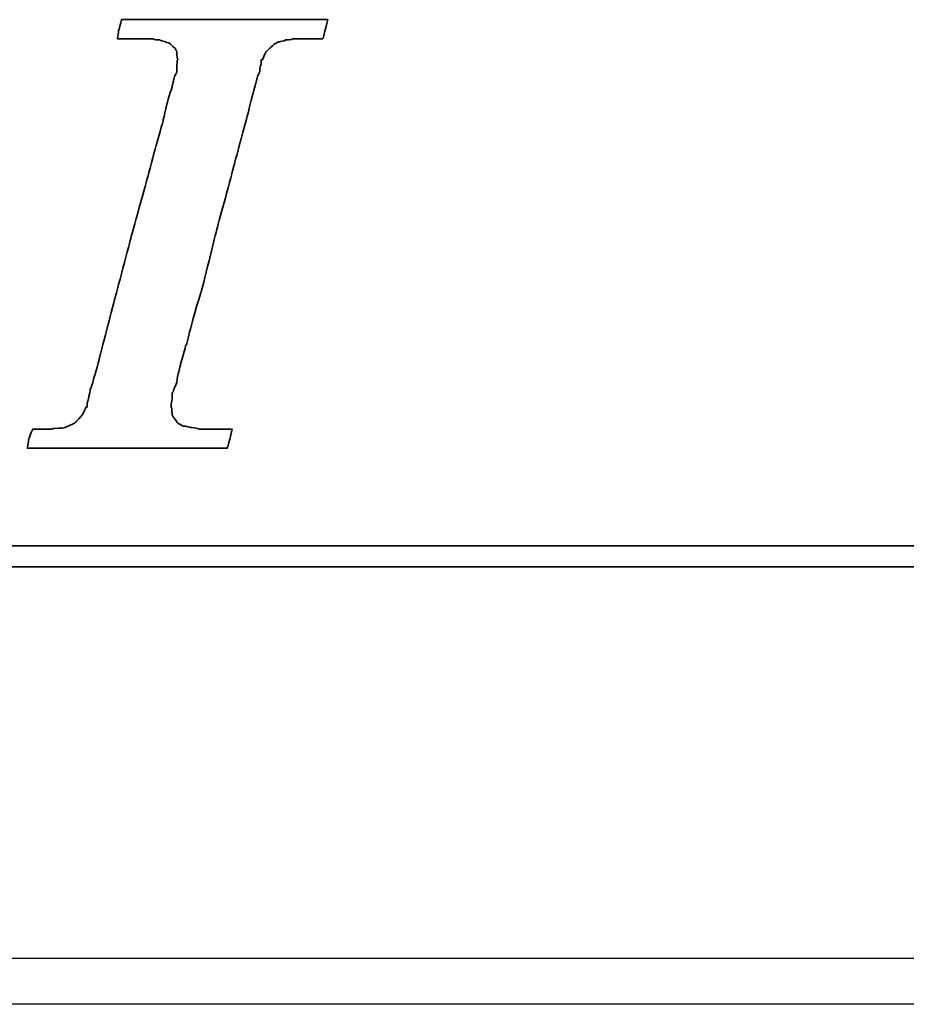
# Model space of a CAD drawing. Header units: millimetres. Extents: x -1108 to 3135, y -1596 to 860.
# Tile 201 of 256: x -777.16 to -767.5, y -588.34 to -577.61. Entities that reach past the tile are written whole.
import ezdxf

# ---------------------------------------------------------------- set-up
doc = ezdxf.new("R2010")
doc.units = ezdxf.units.MM
doc.layers.get('0').update_dxf_attribs({"linetype": 'CONTINUOUS'})
doc.layers.add('DIM', color=4, linetype='CONTINUOUS')
doc.layers.add('layer 1', color=7, linetype='CONTINUOUS')

# ---------------------------------------------------------------- blocks, each defined once
blk = doc.blocks.new('TBI MOTION logo(完整正式版)')
at = {"layer": 'layer 1', "color": 22, "lineweight": 35}
for points, knots in [([(-40.59125, -7.94375), (-40.59125, -7.94375), (-40.97375, -7.94375), (-40.97375, -7.94375), (-40.97375, -7.94375), (-40.97375, -7.94375), (-41.38125, -7.94375), (-41.38125, -7.94375), (-41.38125, -7.94375), (-41.38125, -7.94375), (-41.54875, -7.94375), (-41.54875, -7.94375), (-41.54875, -7.94375), (-41.54875, -7.94375), (-41.59875, -7.94375), (-41.59875, -7.94375), (-41.59875, -7.94375), (-41.59875, -7.94375), (-41.88375, -7.94375), (-41.88375, -7.94375), (-41.88375, -7.94375), (-41.88375, -7.94375), (-41.90875, -7.91875), (-41.90875, -7.91875), (-41.90875, -7.91875), (-41.90875, -7.91875), (-42.19875, -7.87125), (-42.19875, -7.87125), (-42.19875, -7.87125), (-42.19875, -7.87125), (-42.43875, -7.82375), (-42.43875, -7.82375), (-42.43875, -7.82375), (-42.43875, -7.82375), (-42.45875, -7.82375), (-42.45875, -7.82375), (-42.45875, -7.82375), (-42.45875, -7.82375), (-42.48625, -7.82375), (-42.48625, -7.82375), (-42.48625, -7.82375), (-42.48625, -7.82375), (-42.67625, -7.72375), (-42.67625, -7.72375), (-42.67625, -7.72375), (-42.67625, -7.72375), (-42.70125, -7.70375), (-42.70125, -7.70375), (-42.70125, -7.70375), (-42.70125, -7.70375), (-42.72375, -7.67875), (-42.72375, -7.67875), (-42.72375, -7.67875), (-42.72375, -7.67875), (-42.86875, -7.48875), (-42.86875, -7.48875), (-42.86875, -7.48875), (-42.86875, -7.48875), (-42.89375, -7.43875), (-42.89375, -7.43875), (-42.89375, -7.43875), (-42.89375, -7.43875), (-42.91875, -7.38875), (-42.91875, -7.38875), (-42.91875, -7.38875), (-42.91875, -7.38875), (-42.93875, -7.12875), (-42.93875, -7.12875), (-42.93875, -7.12875), (-42.93875, -7.12875), (-42.96375, -7.10375), (-42.96375, -7.10375), (-42.96375, -7.10375), (-42.96375, -7.10375), (-42.96375, -7.05375), (-42.96375, -7.05375), (-42.96375, -7.05375), (-42.96375, -7.05375), (-42.96375, -7.00875), (-42.96375, -7.00875), (-42.96375, -7.00875), (-42.96375, -7.00875), (-42.91875, -6.69625), (-42.91875, -6.69625), (-42.91875, -6.69625), (-42.91875, -6.69625), (-42.91875, -6.62375), (-42.91875, -6.62375), (-42.91875, -6.62375), (-42.91875, -6.62375), (-42.91875, -6.59625), (-42.91875, -6.59625), (-42.91875, -6.59625), (-42.91875, -6.59625), (-42.91875, -6.57375), (-42.91875, -6.57375), (-42.91875, -6.57375), (-42.91875, -6.57375), (-42.91875, -6.52875), (-42.91875, -6.52875), (-42.91875, -6.52875), (-42.91875, -6.52875), (-42.89375, -6.50375), (-42.89375, -6.50375), (-42.89375, -6.50375), (-42.89375, -6.50375), (-42.84375, -6.38375), (-42.84375, -6.38375), (-42.84375, -6.38375), (-42.84375, -6.38375), (-42.84375, -6.35875), (-42.84375, -6.35875), (-42.84375, -6.35875), (-42.84375, -6.35875), (-42.74625, -6.14375), (-42.74625, -6.14375), (-42.74625, -6.14375), (-42.74625, -6.14375), (-42.70125, -5.85375), (-42.70125, -5.85375), (-42.70125, -5.85375), (-42.70125, -5.85375), (-42.60375, -5.47125), (-42.60375, -5.47125), (-42.60375, -5.47125), (-42.60375, -5.47125), (-42.60375, -5.44875), (-42.60375, -5.44875), (-42.60375, -5.44875), (-42.60375, -5.44875), (-42.38875, -4.67875), (-42.38875, -4.67875), (-42.38875, -4.67875), (-42.38875, -4.67875), (-42.36375, -4.65375), (-42.36375, -4.65375), (-42.36375, -4.65375), (-42.36375, -4.65375), (-42.12375, -3.69625), (-42.12375, -3.69625), (-42.12375, -3.69625), (-42.12375, -3.69625), (-42.12375, -3.67374), (-42.12375, -3.67374), (-42.12375, -3.67374), (-42.12375, -3.67374), (-41.78875, -2.59374), (-41.78875, -2.59374), (-41.78875, -2.59374), (-41.78875, -2.59374), (-41.18875, -0.19375), (-41.18875, -0.19375), (-41.18875, -0.19375), (-41.18875, -0.19375), (-40.54375, 2.20624), (-40.54375, 2.20624), (-40.54375, 2.20624), (-40.54375, 2.20624), (-40.25375, 3.30875), (-40.25375, 3.30875), (-40.25375, 3.30875), (-40.25375, 3.30875), (-39.98875, 4.27125), (-39.98875, 4.27125), (-39.98875, 4.27125), (-39.98875, 4.27125), (-39.77375, 5.13125), (-39.77375, 5.13125), (-39.77375, 5.13125), (-39.77375, 5.13125), (-39.67875, 5.47125), (-39.67875, 5.47125), (-39.67875, 5.47125), (-39.67875, 5.47125), (-39.60375, 5.75625), (-39.60375, 5.75625), (-39.60375, 5.75625), (-39.60375, 5.75625), (-39.60375, 5.78125), (-39.60375, 5.78125), (-39.60375, 5.78125), (-39.60375, 5.78125), (-39.50875, 5.97125), (-39.50875, 5.97125), (-39.50875, 5.97125), (-39.50875, 5.97125), (-39.50875, 6.13875), (-39.50875, 6.13875), (-39.50875, 6.13875), (-39.50875, 6.13875), (-39.48625, 6.16625), (-39.48625, 6.16625), (-39.48625, 6.16625), (-39.48625, 6.16625), (-39.46125, 6.28625), (-39.46125, 6.28625), (-39.46125, 6.28625), (-39.46125, 6.28625), (-39.46125, 6.42625), (-39.46125, 6.42625), (-39.46125, 6.42625), (-39.46125, 6.42625), (-39.41375, 6.42625), (-39.41375, 6.42625), (-39.41375, 6.42625), (-39.41375, 6.42625), (-39.29375, 6.69125), (-39.29375, 6.69125), (-39.29375, 6.69125), (-39.29375, 6.69125), (-39.26875, 6.74125), (-39.26875, 6.74125), (-39.26875, 6.74125), (-39.26875, 6.74125), (-39.24375, 6.76625), (-39.24375, 6.76625), (-39.24375, 6.76625), (-39.24375, 6.76625), (-38.98375, 7.00624), (-38.98375, 7.00624), (-38.98375, 7.00624), (-38.98375, 7.00624), (-38.95625, 7.02624), (-38.95625, 7.02624), (-38.95625, 7.02624), (-38.95625, 7.02624), (-38.78875, 7.12624), (-38.78875, 7.12624), (-38.78875, 7.12624), (-38.78875, 7.12624), (-38.76375, 7.12624), (-38.76375, 7.12624), (-38.76375, 7.12624), (-38.76375, 7.12624), (-38.74375, 7.12624), (-38.74375, 7.12624), (-38.74375, 7.12624), (-38.74375, 7.12624), (-38.52875, 7.17125), (-38.52875, 7.17125), (-38.52875, 7.17125), (-38.52875, 7.17125), (-38.52875, 7.19624), (-38.52875, 7.19624), (-38.52875, 7.19624), (-38.52875, 7.19624), (-38.50375, 7.19624), (-38.50375, 7.19624), (-38.50375, 7.19624), (-38.50375, 7.19624), (-38.26125, 7.21875), (-38.26125, 7.21875), (-38.26125, 7.21875), (-38.26125, 7.21875), (-38.23875, 7.24624), (-38.23875, 7.24624), (-38.23875, 7.24624), (-38.23875, 7.24624), (-38.21625, 7.24624), (-38.21625, 7.24624), (-38.21625, 7.24624), (-38.21625, 7.24624), (-38.18875, 7.24624), (-38.18875, 7.24624), (-38.18875, 7.24624), (-38.18875, 7.24624), (-37.90375, 7.24624), (-37.90375, 7.24624), (-37.90375, 7.24624), (-37.90375, 7.24624), (-37.85375, 7.24624), (-37.85375, 7.24624), (-37.85375, 7.24624), (-37.85375, 7.24624), (-37.75875, 7.24624), (-37.75875, 7.24624), (-37.75875, 7.24624), (-37.75875, 7.24624), (-37.42375, 7.24624), (-37.42375, 7.24624), (-37.42375, 7.24624), (-37.42375, 7.24624), (-37.08875, 7.24624), (-37.08875, 7.24624), (-37.08875, 7.24624), (-37.08875, 7.24624), (-37.06375, 7.24624), (-37.06375, 7.24624), (-37.06375, 7.24624), (-37.06375, 7.24624), (-37.06375, 7.26624), (-37.06375, 7.26624), (-37.06375, 7.26624), (-37.06375, 7.26624), (-37.03875, 7.29125), (-37.03875, 7.29125), (-37.03875, 7.29125), (-37.03875, 7.29125), (-37.03875, 7.31625), (-37.03875, 7.31625), (-37.03875, 7.31625), (-37.03875, 7.31625), (-36.94125, 7.67625), (-36.94125, 7.67625), (-36.94125, 7.67625), (-36.94125, 7.67625), (-36.86875, 7.98625), (-36.86875, 7.98625), (-36.86875, 7.98625), (-36.86875, 7.98625), (-36.98875, 7.98625), (-36.98875, 7.98625), (-36.98875, 7.98625), (-36.98875, 7.98625), (-37.42375, 7.98625), (-37.42375, 7.98625), (-37.42375, 7.98625), (-37.42375, 7.98625), (-37.94875, 7.98625), (-37.94875, 7.98625), (-37.94875, 7.98625), (-37.94875, 7.98625), (-38.57375, 7.98625), (-38.57375, 7.98625), (-38.57375, 7.98625), (-38.57375, 7.98625), (-39.29375, 7.98625), (-39.29375, 7.98625), (-39.29375, 7.98625), (-39.29375, 7.98625), (-40.82875, 7.98625), (-40.82875, 7.98625), (-40.82875, 7.98625), (-40.82875, 7.98625), (-42.36375, 7.98625), (-42.36375, 7.98625), (-42.36375, 7.98625), (-42.36375, 7.98625), (-43.08375, 7.98625), (-43.08375, 7.98625), (-43.08375, 7.98625), (-43.08375, 7.98625), (-43.70875, 7.98625), (-43.70875, 7.98625), (-43.70875, 7.98625), (-43.70875, 7.98625), (-44.23375, 7.98625), (-44.23375, 7.98625), (-44.23375, 7.98625), (-44.23375, 7.98625), (-44.66875, 7.98625), (-44.66875, 7.98625), (-44.66875, 7.98625), (-44.66875, 7.98625), (-44.88375, 7.98625), (-44.88375, 7.98625), (-44.88375, 7.98625), (-44.88375, 7.98625), (-44.90875, 7.94125), (-44.90875, 7.94125), (-44.90875, 7.94125), (-44.90875, 7.94125), (-44.90875, 7.91625), (-44.90875, 7.91625), (-44.90875, 7.91625), (-44.90875, 7.91625), (-45.00375, 7.55625), (-45.00375, 7.55625), (-45.00375, 7.55625), (-45.00375, 7.55625), (-45.05375, 7.24624), (-45.05375, 7.24624), (-45.05375, 7.24624), (-45.05375, 7.24624), (-44.61875, 7.24624), (-44.61875, 7.24624), (-44.61875, 7.24624), (-44.61875, 7.24624), (-44.11375, 7.24624), (-44.11375, 7.24624), (-44.11375, 7.24624), (-44.11375, 7.24624), (-43.99375, 7.24624), (-43.99375, 7.24624), (-43.99375, 7.24624), (-43.99375, 7.24624), (-43.94625, 7.24624), (-43.94625, 7.24624), (-43.94625, 7.24624), (-43.94625, 7.24624), (-43.92374, 7.24624), (-43.92374, 7.24624), (-43.92374, 7.24624), (-43.92374, 7.24624), (-43.65875, 7.24624), (-43.65875, 7.24624), (-43.65875, 7.24624), (-43.65875, 7.24624), (-43.63875, 7.21875), (-43.63875, 7.21875), (-43.63875, 7.21875), (-43.63875, 7.21875), (-43.46875, 7.19624), (-43.46875, 7.19624), (-43.46875, 7.19624), (-43.46875, 7.19624), (-43.39875, 7.19624), (-43.39875, 7.19624), (-43.39875, 7.19624), (-43.39875, 7.19624), (-43.37125, 7.17125), (-43.37125, 7.17125), (-43.37125, 7.17125), (-43.37125, 7.17125), (-43.34875, 7.17125), (-43.34875, 7.17125), (-43.34875, 7.17125), (-43.34875, 7.17125), (-43.20375, 7.12624), (-43.20375, 7.12624), (-43.20375, 7.12624), (-43.20375, 7.12624), (-43.05875, 7.07624), (-43.05875, 7.07624), (-43.05875, 7.07624), (-43.05875, 7.07624), (-43.01375, 7.07624), (-43.01375, 7.07624), (-43.01375, 7.07624), (-43.01375, 7.07624), (-42.98875, 7.02624), (-42.98875, 7.02624), (-42.98875, 7.02624), (-42.98875, 7.02624), (-42.79875, 6.86125), (-42.79875, 6.86125), (-42.79875, 6.86125), (-42.79875, 6.86125), (-42.77375, 6.81125), (-42.77375, 6.81125), (-42.77375, 6.81125), (-42.77375, 6.81125), (-42.74625, 6.76625), (-42.74625, 6.76625), (-42.74625, 6.76625), (-42.74625, 6.76625), (-42.72375, 6.47625), (-42.72375, 6.47625), (-42.72375, 6.47625), (-42.72375, 6.47625), (-42.70125, 6.45124), (-42.70125, 6.45124), (-42.70125, 6.45124), (-42.70125, 6.45124), (-42.70125, 6.42625), (-42.70125, 6.42625), (-42.70125, 6.42625), (-42.70125, 6.42625), (-42.72375, 6.40625), (-42.72375, 6.40625), (-42.72375, 6.40625), (-42.72375, 6.40625), (-42.74625, 5.97125), (-42.74625, 5.97125), (-42.74625, 5.97125), (-42.74625, 5.97125), (-42.74625, 5.94625), (-42.74625, 5.94625), (-42.74625, 5.94625), (-42.74625, 5.94625), (-42.74625, 5.92625), (-42.74625, 5.92625), (-42.74625, 5.92625), (-42.74625, 5.92625), (-42.77375, 5.87625), (-42.77375, 5.87625), (-42.77375, 5.87625), (-42.77375, 5.87625), (-42.81875, 5.80625), (-42.81875, 5.80625), (-42.81875, 5.80625), (-42.81875, 5.80625), (-42.86875, 5.63625), (-42.86875, 5.63625), (-42.86875, 5.63625), (-42.86875, 5.63625), (-42.91875, 5.39625), (-42.91875, 5.39625), (-42.91875, 5.39625), (-42.91875, 5.39625), (-42.91875, 5.37124), (-42.91875, 5.37124), (-42.91875, 5.37124), (-42.91875, 5.37124), (-43.01375, 5.10874), (-43.01375, 5.10874), (-43.01375, 5.10874), (-43.01375, 5.10874), (-43.10875, 4.77124), (-43.10875, 4.77124), (-43.10875, 4.77124), (-43.10875, 4.77124), (-43.29875, 3.95625), (-43.29875, 3.95625), (-43.29875, 3.95625), (-43.29875, 3.95625), (-43.58875, 2.95125), (-43.58875, 2.95125), (-43.58875, 2.95125), (-43.58875, 2.95125), (-43.87375, 1.87125), (-43.87375, 1.87125), (-43.87375, 1.87125), (-43.87375, 1.87125), (-44.52625, -0.50374), (-44.52625, -0.50374), (-44.52625, -0.50374), (-44.52625, -0.50374), (-45.14875, -2.85375), (-45.14875, -2.85375), (-45.14875, -2.85375), (-45.14875, -2.85375), (-45.43375, -3.95875), (-45.43375, -3.95875), (-45.43375, -3.95875), (-45.43375, -3.95875), (-45.69875, -4.96875), (-45.69875, -4.96875), (-45.69875, -4.96875), (-45.69875, -4.96875), (-45.91375, -5.78375), (-45.91375, -5.78375), (-45.91375, -5.78375), (-45.91375, -5.78375), (-46.01375, -6.11875), (-46.01375, -6.11875), (-46.01375, -6.11875), (-46.01375, -6.11875), (-46.01375, -6.14375), (-46.01375, -6.14375), (-46.01375, -6.14375), (-46.01375, -6.14375), (-46.10875, -6.40875), (-46.10875, -6.40875), (-46.10875, -6.40875), (-46.10875, -6.40875), (-46.15375, -6.64875), (-46.15375, -6.64875), (-46.15375, -6.64875), (-46.15375, -6.64875), (-46.20375, -6.83875), (-46.20375, -6.83875), (-46.20375, -6.83875), (-46.20375, -6.83875), (-46.22875, -6.93375), (-46.22875, -6.93375), (-46.22875, -6.93375), (-46.22875, -6.93375), (-46.22875, -7.07875), (-46.22875, -7.07875), (-46.22875, -7.07875), (-46.22875, -7.07875), (-46.27375, -7.07875), (-46.27375, -7.07875), (-46.27375, -7.07875), (-46.27375, -7.07875), (-46.39375, -7.34375), (-46.39375, -7.34375), (-46.39375, -7.34375), (-46.39375, -7.34375), (-46.39375, -7.36875), (-46.39375, -7.36875), (-46.39375, -7.36875), (-46.39375, -7.36875), (-46.42125, -7.38875), (-46.42125, -7.38875), (-46.42125, -7.38875), (-46.42125, -7.38875), (-46.68375, -7.67875), (-46.68375, -7.67875), (-46.68375, -7.67875), (-46.68375, -7.67875), (-46.70875, -7.70375), (-46.70875, -7.70375), (-46.70875, -7.70375), (-46.70875, -7.70375), (-46.75375, -7.72375), (-46.75375, -7.72375), (-46.75375, -7.72375), (-46.75375, -7.72375), (-47.08875, -7.87125), (-47.08875, -7.87125), (-47.08875, -7.87125), (-47.08875, -7.87125), (-47.11625, -7.87125), (-47.11625, -7.87125), (-47.11625, -7.87125), (-47.11625, -7.87125), (-47.13875, -7.89375), (-47.13875, -7.89375), (-47.13875, -7.89375), (-47.13875, -7.89375), (-47.56875, -7.91875), (-47.56875, -7.91875), (-47.56875, -7.91875), (-47.56875, -7.91875), (-47.59625, -7.94375), (-47.59625, -7.94375), (-47.59625, -7.94375), (-47.59625, -7.94375), (-47.64375, -7.94375), (-47.64375, -7.94375), (-47.64375, -7.94375), (-47.64375, -7.94375), (-47.73625, -7.94375), (-47.73625, -7.94375), (-47.73625, -7.94375), (-47.73625, -7.94375), (-48.07375, -7.94375), (-48.07375, -7.94375), (-48.07375, -7.94375), (-48.07375, -7.94375), (-48.36125, -7.94375), (-48.36125, -7.94375), (-48.36125, -7.94375), (-48.36125, -7.94375), (-48.36125, -7.96625), (-48.36125, -7.96625), (-48.36125, -7.96625), (-48.36125, -7.96625), (-48.36125, -7.99125), (-48.36125, -7.99125), (-48.36125, -7.99125), (-48.36125, -7.99125), (-48.38875, -8.01375), (-48.38875, -8.01375), (-48.38875, -8.01375), (-48.38875, -8.01375), (-48.50875, -8.34875), (-48.50875, -8.34875), (-48.50875, -8.34875), (-48.50875, -8.34875), (-48.55375, -8.68625), (-48.55375, -8.68625), (-48.55375, -8.68625), (-48.55375, -8.68625), (-48.45875, -8.68625), (-48.45875, -8.68625), (-48.45875, -8.68625), (-48.45875, -8.68625), (-48.07375, -8.68625), (-48.07375, -8.68625), (-48.07375, -8.68625), (-48.07375, -8.68625), (-47.52375, -8.68625), (-47.52375, -8.68625), (-47.52375, -8.68625), (-47.52375, -8.68625), (-46.92375, -8.68625), (-46.92375, -8.68625), (-46.92375, -8.68625), (-46.92375, -8.68625), (-46.25375, -8.68625), (-46.25375, -8.68625), (-46.25375, -8.68625), (-46.25375, -8.68625), (-46.20375, -8.68625), (-46.20375, -8.68625), (-46.20375, -8.68625), (-46.20375, -8.68625), (-44.71375, -8.68625), (-44.71375, -8.68625), (-44.71375, -8.68625), (-44.71375, -8.68625), (-43.22875, -8.68625), (-43.22875, -8.68625), (-43.22875, -8.68625), (-43.22875, -8.68625), (-42.55875, -8.68625), (-42.55875, -8.68625), (-42.55875, -8.68625), (-42.55875, -8.68625), (-42.50875, -8.68625), (-42.50875, -8.68625), (-42.50875, -8.68625), (-42.50875, -8.68625), (-41.93375, -8.68625), (-41.93375, -8.68625), (-41.93375, -8.68625), (-41.93375, -8.68625), (-41.38125, -8.68625), (-41.38125, -8.68625), (-41.38125, -8.68625), (-41.38125, -8.68625), (-40.97375, -8.68625), (-40.97375, -8.68625), (-40.97375, -8.68625), (-40.97375, -8.68625), (-40.78125, -8.68625), (-40.78125, -8.68625), (-40.78125, -8.68625), (-40.78125, -8.68625), (-40.78125, -8.63875), (-40.78125, -8.63875), (-40.78125, -8.63875), (-40.78125, -8.63875), (-40.75875, -8.63875), (-40.75875, -8.63875), (-40.75875, -8.63875), (-40.75875, -8.63875), (-40.66375, -8.27875), (-40.66375, -8.27875), (-40.66375, -8.27875), (-40.66375, -8.27875), (-40.59125, -7.94375), (-40.59125, -7.94375)], [0, 0, 0, 0, 0.00558659, 0.00558659, 0.00558659, 0.0055866, 0.01117318, 0.01117318, 0.01117318, 0.01117319, 0.01675978, 0.01675978, 0.01675978, 0.01675979, 0.02234637, 0.02234637, 0.02234637, 0.02234638, 0.02793296, 0.02793296, 0.02793296, 0.02793297, 0.03351955, 0.03351955, 0.03351955, 0.03351956, 0.03910615, 0.03910615, 0.03910615, 0.03910616, 0.04469274, 0.04469274, 0.04469274, 0.04469275, 0.05027933, 0.05027933, 0.05027933, 0.05027934, 0.05586592, 0.05586592, 0.05586592, 0.05586593, 0.06145251, 0.06145251, 0.06145251, 0.06145252, 0.06703911, 0.06703911, 0.06703911, 0.06703912, 0.0726257, 0.0726257, 0.0726257, 0.07262571, 0.07821229, 0.07821229, 0.07821229, 0.0782123, 0.08379888, 0.08379888, 0.08379888, 0.08379889, 0.08938547, 0.08938547, 0.08938547, 0.08938548, 0.09497207, 0.09497207, 0.09497207, 0.09497208, 0.10055866, 0.10055866, 0.10055866, 0.10055867, 0.10614525, 0.10614525, 0.10614525, 0.10614526, 0.11173184, 0.11173184, 0.11173184, 0.11173185, 0.11731844, 0.11731844, 0.11731844, 0.11731845, 0.12290503, 0.12290503, 0.12290503, 0.12290504, 0.12849162, 0.12849162, 0.12849162, 0.12849163, 0.13407821, 0.13407821, 0.13407821, 0.13407822, 0.1396648, 0.1396648, 0.1396648, 0.13966481, 0.1452514, 0.1452514, 0.1452514, 0.14525141, 0.15083799, 0.15083799, 0.15083799, 0.150838, 0.15642458, 0.15642458, 0.15642458, 0.15642459, 0.16201117, 0.16201117, 0.16201117, 0.16201118, 0.16759777, 0.16759777, 0.16759777, 0.16759778, 0.17318436, 0.17318436, 0.17318436, 0.17318437, 0.17877095, 0.17877095, 0.17877095, 0.17877096, 0.18435754, 0.18435754, 0.18435754, 0.18435755, 0.18994413, 0.18994413, 0.18994413, 0.18994414, 0.19553073, 0.19553073, 0.19553073, 0.19553074, 0.20111732, 0.20111732, 0.20111732, 0.20111733, 0.20670391, 0.20670391, 0.20670391, 0.20670392, 0.2122905, 0.2122905, 0.2122905, 0.21229051, 0.21787709, 0.21787709, 0.21787709, 0.2178771, 0.22346369, 0.22346369, 0.22346369, 0.2234637, 0.22905028, 0.22905028, 0.22905028, 0.22905029, 0.23463687, 0.23463687, 0.23463687, 0.23463688, 0.24022346, 0.24022346, 0.24022346, 0.24022347, 0.24581006, 0.24581006, 0.24581006, 0.24581007, 0.25139665, 0.25139665, 0.25139665, 0.25139666, 0.25698324, 0.25698324, 0.25698324, 0.25698325, 0.26256983, 0.26256983, 0.26256983, 0.26256984, 0.26815642, 0.26815642, 0.26815642, 0.26815643, 0.27374302, 0.27374302, 0.27374302, 0.27374303, 0.27932961, 0.27932961, 0.27932961, 0.27932962, 0.2849162, 0.2849162, 0.2849162, 0.28491621, 0.29050279, 0.29050279, 0.29050279, 0.2905028, 0.29608939, 0.29608939, 0.29608939, 0.2960894, 0.30167598, 0.30167598, 0.30167598, 0.30167599, 0.30726257, 0.30726257, 0.30726257, 0.30726258, 0.31284916, 0.31284916, 0.31284916, 0.31284917, 0.31843575, 0.31843575, 0.31843575, 0.31843576, 0.32402235, 0.32402235, 0.32402235, 0.32402236, 0.32960894, 0.32960894, 0.32960894, 0.32960895, 0.33519553, 0.33519553, 0.33519553, 0.33519554, 0.34078212, 0.34078212, 0.34078212, 0.34078213, 0.34636872, 0.34636872, 0.34636872, 0.34636873, 0.35195531, 0.35195531, 0.35195531, 0.35195532, 0.3575419, 0.3575419, 0.3575419, 0.35754191, 0.36312849, 0.36312849, 0.36312849, 0.3631285, 0.36871508, 0.36871508, 0.36871508, 0.36871509, 0.37430168, 0.37430168, 0.37430168, 0.37430169, 0.37988827, 0.37988827, 0.37988827, 0.37988828, 0.38547486, 0.38547486, 0.38547486, 0.38547487, 0.39106145, 0.39106145, 0.39106145, 0.39106146, 0.39664804, 0.39664804, 0.39664804, 0.39664805, 0.40223464, 0.40223464, 0.40223464, 0.40223465, 0.40782123, 0.40782123, 0.40782123, 0.40782124, 0.41340782, 0.41340782, 0.41340782, 0.41340783, 0.41899441, 0.41899441, 0.41899441, 0.41899442, 0.42458101, 0.42458101, 0.42458101, 0.42458102, 0.4301676, 0.4301676, 0.4301676, 0.43016761, 0.43575419, 0.43575419, 0.43575419, 0.4357542, 0.44134078, 0.44134078, 0.44134078, 0.44134079, 0.44692737, 0.44692737, 0.44692737, 0.44692738, 0.45251397, 0.45251397, 0.45251397, 0.45251398, 0.45810056, 0.45810056, 0.45810056, 0.45810057, 0.46368715, 0.46368715, 0.46368715, 0.46368716, 0.46927374, 0.46927374, 0.46927374, 0.46927375, 0.47486034, 0.47486034, 0.47486034, 0.47486035, 0.48044693, 0.48044693, 0.48044693, 0.48044694, 0.48603352, 0.48603352, 0.48603352, 0.48603353, 0.49162011, 0.49162011, 0.49162011, 0.49162012, 0.4972067, 0.4972067, 0.4972067, 0.49720671, 0.5027933, 0.5027933, 0.5027933, 0.50279331, 0.50837989, 0.50837989, 0.50837989, 0.5083799, 0.51396648, 0.51396648, 0.51396648, 0.51396649, 0.51955307, 0.51955307, 0.51955307, 0.51955308, 0.52513966, 0.52513966, 0.52513966, 0.52513967, 0.53072626, 0.53072626, 0.53072626, 0.53072627, 0.53631285, 0.53631285, 0.53631285, 0.53631286, 0.54189944, 0.54189944, 0.54189944, 0.54189945, 0.54748603, 0.54748603, 0.54748603, 0.54748604, 0.55307263, 0.55307263, 0.55307263, 0.55307264, 0.55865922, 0.55865922, 0.55865922, 0.55865923, 0.56424581, 0.56424581, 0.56424581, 0.56424582, 0.5698324, 0.5698324, 0.5698324, 0.56983241, 0.57541899, 0.57541899, 0.57541899, 0.575419, 0.58100559, 0.58100559, 0.58100559, 0.5810056, 0.58659218, 0.58659218, 0.58659218, 0.58659219, 0.59217877, 0.59217877, 0.59217877, 0.59217878, 0.59776536, 0.59776536, 0.59776536, 0.59776537, 0.60335196, 0.60335196, 0.60335196, 0.60335197, 0.60893855, 0.60893855, 0.60893855, 0.60893856, 0.61452514, 0.61452514, 0.61452514, 0.61452515, 0.62011173, 0.62011173, 0.62011173, 0.62011174, 0.62569832, 0.62569832, 0.62569832, 0.62569833, 0.63128492, 0.63128492, 0.63128492, 0.63128493, 0.63687151, 0.63687151, 0.63687151, 0.63687152, 0.6424581, 0.6424581, 0.6424581, 0.64245811, 0.64804469, 0.64804469, 0.64804469, 0.6480447, 0.65363128, 0.65363128, 0.65363128, 0.65363129, 0.65921788, 0.65921788, 0.65921788, 0.65921789, 0.66480447, 0.66480447, 0.66480447, 0.66480448, 0.67039106, 0.67039106, 0.67039106, 0.67039107, 0.67597765, 0.67597765, 0.67597765, 0.67597766, 0.68156425, 0.68156425, 0.68156425, 0.68156426, 0.68715084, 0.68715084, 0.68715084, 0.68715085, 0.69273743, 0.69273743, 0.69273743, 0.69273744, 0.69832402, 0.69832402, 0.69832402, 0.69832403, 0.70391061, 0.70391061, 0.70391061, 0.70391062, 0.70949721, 0.70949721, 0.70949721, 0.70949722, 0.7150838, 0.7150838, 0.7150838, 0.71508381, 0.72067039, 0.72067039, 0.72067039, 0.7206704, 0.72625698, 0.72625698, 0.72625698, 0.72625699, 0.73184358, 0.73184358, 0.73184358, 0.73184359, 0.73743017, 0.73743017, 0.73743017, 0.73743018, 0.74301676, 0.74301676, 0.74301676, 0.74301677, 0.74860335, 0.74860335, 0.74860335, 0.74860336, 0.75418994, 0.75418994, 0.75418994, 0.75418995, 0.75977654, 0.75977654, 0.75977654, 0.75977655, 0.76536313, 0.76536313, 0.76536313, 0.76536314, 0.77094972, 0.77094972, 0.77094972, 0.77094973, 0.77653631, 0.77653631, 0.77653631, 0.77653632, 0.78212291, 0.78212291, 0.78212291, 0.78212292, 0.7877095, 0.7877095, 0.7877095, 0.78770951, 0.79329609, 0.79329609, 0.79329609, 0.7932961, 0.79888268, 0.79888268, 0.79888268, 0.79888269, 0.80446927, 0.80446927, 0.80446927, 0.80446928, 0.81005587, 0.81005587, 0.81005587, 0.81005588, 0.81564246, 0.81564246, 0.81564246, 0.81564247, 0.82122905, 0.82122905, 0.82122905, 0.82122906, 0.82681564, 0.82681564, 0.82681564, 0.82681565, 0.83240223, 0.83240223, 0.83240223, 0.83240224, 0.83798883, 0.83798883, 0.83798883, 0.83798884, 0.84357542, 0.84357542, 0.84357542, 0.84357543, 0.84916201, 0.84916201, 0.84916201, 0.84916202, 0.8547486, 0.8547486, 0.8547486, 0.85474861, 0.8603352, 0.8603352, 0.8603352, 0.86033521, 0.86592179, 0.86592179, 0.86592179, 0.8659218, 0.87150838, 0.87150838, 0.87150838, 0.87150839, 0.87709497, 0.87709497, 0.87709497, 0.87709498, 0.88268156, 0.88268156, 0.88268156, 0.88268157, 0.88826816, 0.88826816, 0.88826816, 0.88826817, 0.89385475, 0.89385475, 0.89385475, 0.89385476, 0.89944134, 0.89944134, 0.89944134, 0.89944135, 0.90502793, 0.90502793, 0.90502793, 0.90502794, 0.91061453, 0.91061453, 0.91061453, 0.91061454, 0.91620112, 0.91620112, 0.91620112, 0.91620113, 0.92178771, 0.92178771, 0.92178771, 0.92178772, 0.9273743, 0.9273743, 0.9273743, 0.92737431, 0.93296089, 0.93296089, 0.93296089, 0.9329609, 0.93854749, 0.93854749, 0.93854749, 0.9385475, 0.94413408, 0.94413408, 0.94413408, 0.94413409, 0.94972067, 0.94972067, 0.94972067, 0.94972068, 0.95530726, 0.95530726, 0.95530726, 0.95530727, 0.96089385, 0.96089385, 0.96089385, 0.96089386, 0.96648045, 0.96648045, 0.96648045, 0.96648046, 0.97206704, 0.97206704, 0.97206704, 0.97206705, 0.97765363, 0.97765363, 0.97765363, 0.97765364, 0.98324022, 0.98324022, 0.98324022, 0.98324023, 0.98882682, 0.98882682, 0.98882682, 0.98882683, 0.99441341, 0.99441341, 0.99441341, 0.99441342, 1, 1, 1, 1]), ([(75.90875, -9.47875), (75.90875, -9.47875), (75.90875, -12.28625), (75.90875, -12.28625), (75.90875, -12.28625), (75.90875, -12.28625), (75.90875, -12.47875), (75.90875, -12.47875), (75.90875, -12.47875), (75.90875, -12.47875), (75.71625, -12.47875), (75.71625, -12.47875), (75.71625, -12.47875), (75.71625, -12.47875), (-88.32875, -12.47875), (-88.32875, -12.47875), (-88.32875, -12.47875), (-88.32875, -12.47875), (-88.32875, -13.29375), (-88.32875, -13.29375), (-88.32875, -13.29375), (-88.32875, -13.29375), (82.89125, -13.29375), (82.89125, -13.29375), (82.89125, -13.29375), (82.89125, -13.29375), (75.90875, -9.47875), (75.90875, -9.47875)], [0, 0, 0, 0, 0.14285714, 0.14285714, 0.14285714, 0.14285715, 0.28571429, 0.28571429, 0.28571429, 0.2857143, 0.42857143, 0.42857143, 0.42857143, 0.42857144, 0.57142857, 0.57142857, 0.57142857, 0.57142858, 0.71428571, 0.71428571, 0.71428571, 0.71428572, 0.85714286, 0.85714286, 0.85714286, 0.85714287, 1, 1, 1, 1])]:
    blk.add_open_spline(points, degree=3, knots=knots, dxfattribs=at)

msp = doc.modelspace()

# ---------------------------------------------------------------- linework, layer by layer
at = {"linetype": 'Continuous'}
msp.add_line((-619.124, -587.843), (-877.612, -587.843), dxfattribs=at)
msp.add_open_spline([(-619.245, -588.343), (-877.612, -588.343)], degree=1, dxfattribs=at)

# ---------------------------------------------------------------- block references
at = {"layer": 'DIM', "color": 7, "xscale": 0.2802190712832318, "yscale": 0.2802190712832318, "zscale": 0.2802190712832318}
msp.add_blockref('TBI MOTION logo(完整正式版)', (-763.472, -579.849), dxfattribs=at)

doc.saveas('drawing.dxf')
